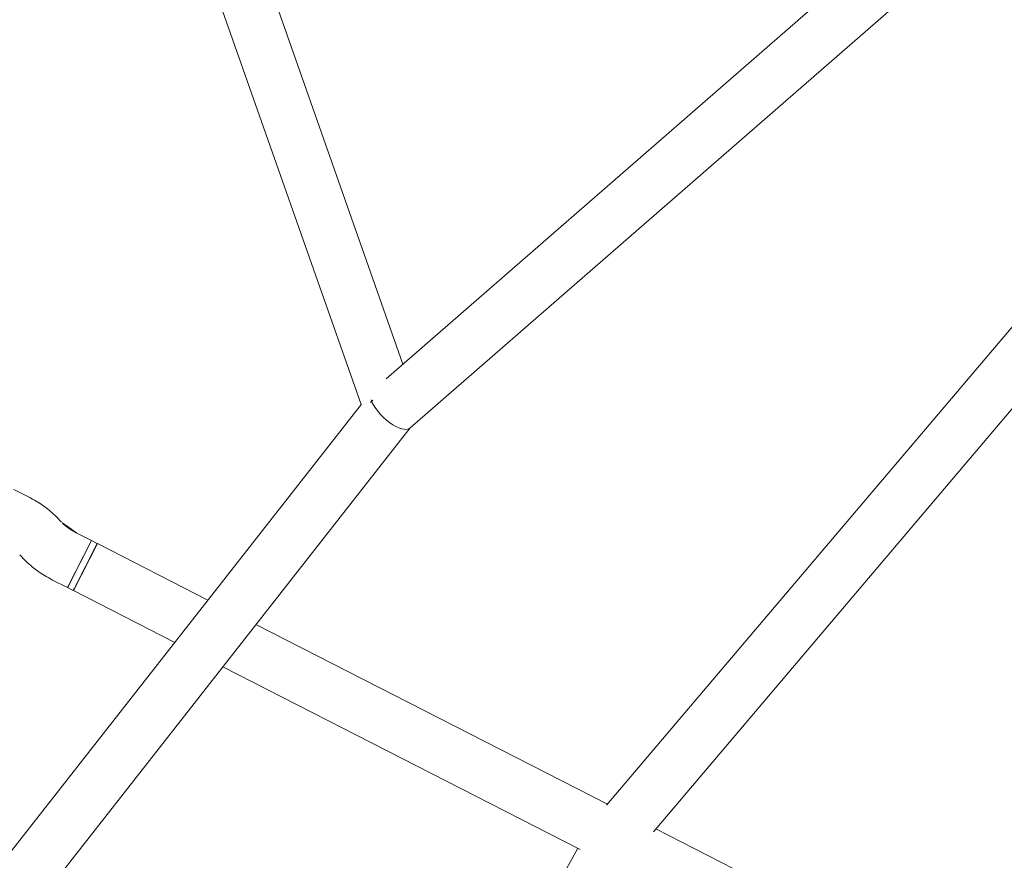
# Model space of a CAD drawing. Extents: x 5459245 to 5462690, y 5971016 to 5972523.
# Tile 125 of 136: x 5462451.986 to 5462452.285, y 5972213.437 to 5972213.692. Entities that reach past the tile are written whole.
import ezdxf

# ---------------------------------------------------------------- set-up
doc = ezdxf.new("R2010")
doc.units = 0
doc.layers.add('A_MAŁA ARCHITEKTURA', color=195, linetype='CONTINUOUS', lineweight=9)

# ---------------------------------------------------------------- blocks, each defined once
blk = doc.blocks.new('A$C43995eb0')
at = {"layer": 'A_MAŁA ARCHITEKTURA', "linetype": 'Continuous'}
for p, q in [((1852.69, -66.5), (1852.69, -610.31)), ((1853.8, -610.57), (1555.24, -540.53)), ((1555.24, -556.97), (1853.14, -626.85)), ((1778.42, -732.02), (1481.63, -612.83)), ((1479.07, -629.05), (1768.35, -745.22)), ((1852.69, -626.75), (1852.69, -746.45)), ((1868.69, -749.56), (1868.69, -627.88)), ((1868.69, -628.68), (2170.6, -638.97)), ((2089.25, -792.47), (1778.31, -731.98)), ((1762.11, -742.71), (1663.44, -846.5)), ((1776.92, -746.16), (1776.03, -745.87)), ((1675.03, -857.53), (1778.81, -748.37)), ((1778.64, -748.34), (2082.04, -807.37)), ((1852.69, -762.75), (1852.69, -800.4)), ((1868.69, -800.4), (1868.69, -765.86)), ((1852.69, -800.4), (1868.69, -800.4)), ((1852.71, -800.41), (1852.71, -802.41)), ((1852.71, -800.41), (1868.08, -800.41)), ((1852.71, -802.41), (1852.71, -807.44)), ((1868.71, -802.41), (1852.71, -802.41)), ((1852.71, -802.41), (1868.08, -802.41)), ((1868.08, -800.41), (1868.71, -800.41)), ((1868.08, -802.41), (1868.71, -802.41)), ((1868.71, -802.41), (1868.71, -800.41)), ((1868.71, -807.44), (1868.71, -802.41)), ((1851.89, -813.02), (1851.51, -813.99)), ((1866.42, -819.8), (1866.8, -818.83)), ((1849.59, -825.38), (1849.59, -830.41))]:
    blk.add_line(p, q, dxfattribs=at)
blk.add_ellipse((1776.03, -739.68), major_axis=(2.27, 7.7), ratio=0.406709, start_param=3.798006, end_param=6.244507, dxfattribs=at)
blk.add_ellipse((1776.03, -739.68), major_axis=(2.27, 7.7), ratio=0.406709, start_param=3.798006, end_param=6.244507, dxfattribs=at)
for points, knots in [([(768.63, -596.05), (771.65, -599.17), (780.31, -608.14), (794.77, -622.76), (812.06, -639.86), (829.56, -656.71), (847.24, -673.32), (865.1, -689.7), (883.15, -705.82), (901.38, -721.7), (919.78, -737.33), (938.36, -752.71), (957.11, -767.84), (976.03, -782.7), (995.11, -797.31), (1014.36, -811.66), (1033.77, -825.75), (1053.33, -839.57), (1073.05, -853.12), (1092.91, -866.4), (1112.93, -879.41), (1133.09, -892.15), (1153.39, -904.61), (1173.83, -916.79), (1194.41, -928.7), (1215.11, -940.32), (1235.95, -951.66), (1256.91, -962.72), (1277.99, -973.49), (1299.2, -983.97), (1320.52, -994.16), (1341.95, -1004.07), (1363.49, -1013.68), (1385.14, -1022.99), (1406.89, -1032.01), (1428.74, -1040.74), (1450.68, -1049.16), (1472.72, -1057.29), (1494.85, -1065.11), (1517.06, -1072.64), (1539.36, -1079.86), (1561.73, -1086.78), (1584.18, -1093.39), (1606.7, -1099.69), (1629.3, -1105.69), (1651.95, -1111.39), (1674.67, -1116.77), (1697.45, -1121.84), (1720.28, -1126.61), (1743.17, -1131.06), (1766.1, -1135.2), (1789.08, -1139.03), (1812.09, -1142.55), (1835.15, -1145.75), (1858.24, -1148.64), (1881.36, -1151.22), (1904.5, -1153.48), (1927.67, -1155.42), (1950.86, -1157.05), (1974.07, -1158.37), (1997.29, -1159.37), (2019.69, -1160.04), (2034.36, -1160.25), (2041.28, -1160.34)], [0, 0, 0, 0, 0.008859, 0.025435, 0.04201, 0.058584, 0.075158, 0.09173, 0.108302, 0.124873, 0.141442, 0.158011, 0.174578, 0.191145, 0.20771, 0.224275, 0.240838, 0.257401, 0.273962, 0.290523, 0.307082, 0.32364, 0.340197, 0.356754, 0.373309, 0.389863, 0.406416, 0.422968, 0.439519, 0.456068, 0.472617, 0.489165, 0.505712, 0.522258, 0.538803, 0.555347, 0.57189, 0.588432, 0.604973, 0.621513, 0.638052, 0.654591, 0.671129, 0.687665, 0.704202, 0.720737, 0.737272, 0.753806, 0.770339, 0.786872, 0.803404, 0.819936, 0.836467, 0.852998, 0.869528, 0.886058, 0.902587, 0.919116, 0.935645, 0.952174, 0.968702, 0.98523, 1, 1, 1, 1]), ([(1852.71, -807.44), (1852.71, -807.69), (1852.7, -808.43), (1852.62, -809.63), (1852.44, -810.93), (1852.22, -811.99), (1852.02, -812.66), (1851.92, -812.93), (1851.89, -813.02)], [0, 0, 0, 0, 0.110074, 0.322783, 0.53237, 0.735147, 0.907974, 1, 1, 1, 1]), ([(1866.8, -818.83), (1866.94, -818.44), (1867.35, -817.34), (1867.87, -815.41), (1868.32, -813.04), (1868.6, -810.63), (1868.7, -808.76), (1868.71, -807.69), (1868.71, -807.44)], [0, 0, 0, 0, 0.113854, 0.328359, 0.536155, 0.738251, 0.936834, 1, 1, 1, 1]), ([(1851.51, -813.99), (1851.37, -814.37), (1850.96, -815.48), (1850.43, -817.41), (1849.98, -819.77), (1849.7, -822.18), (1849.6, -824.06), (1849.6, -825.12), (1849.59, -825.38)], [0, 0, 0, 0, 0.113854, 0.328359, 0.536155, 0.738251, 0.936834, 1, 1, 1, 1]), ([(1856.69, -1014.36), (1855.51, -1014.21), (1846.93, -1013.15), (1831, -1010.88), (1808.89, -1007.52), (1786.83, -1003.81), (1764.81, -999.8), (1742.85, -995.48), (1720.93, -990.84), (1699.07, -985.9), (1677.26, -980.65), (1655.52, -975.09), (1633.85, -969.22), (1612.25, -963.03), (1594.47, -957.73), (1583.92, -954.37), (1580.52, -953.29)], [0, 0, 0, 0, 0.012648, 0.091806, 0.170963, 0.250117, 0.329268, 0.408416, 0.487561, 0.566703, 0.645841, 0.724976, 0.804107, 0.883233, 0.962355, 1, 1, 1, 1])]:
    blk.add_open_spline(points, degree=3, knots=knots, dxfattribs=at)

msp = doc.modelspace()

# ---------------------------------------------------------------- block references
at = {"layer": 'A_MAŁA ARCHITEKTURA', "xscale": 0.001, "yscale": 0.001, "zscale": 0.001, "rotation": 242.9301705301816}
msp.add_blockref('A$C43995eb0', (5462453.5658, 5972214.81866), dxfattribs=at)

doc.saveas('drawing.dxf')
